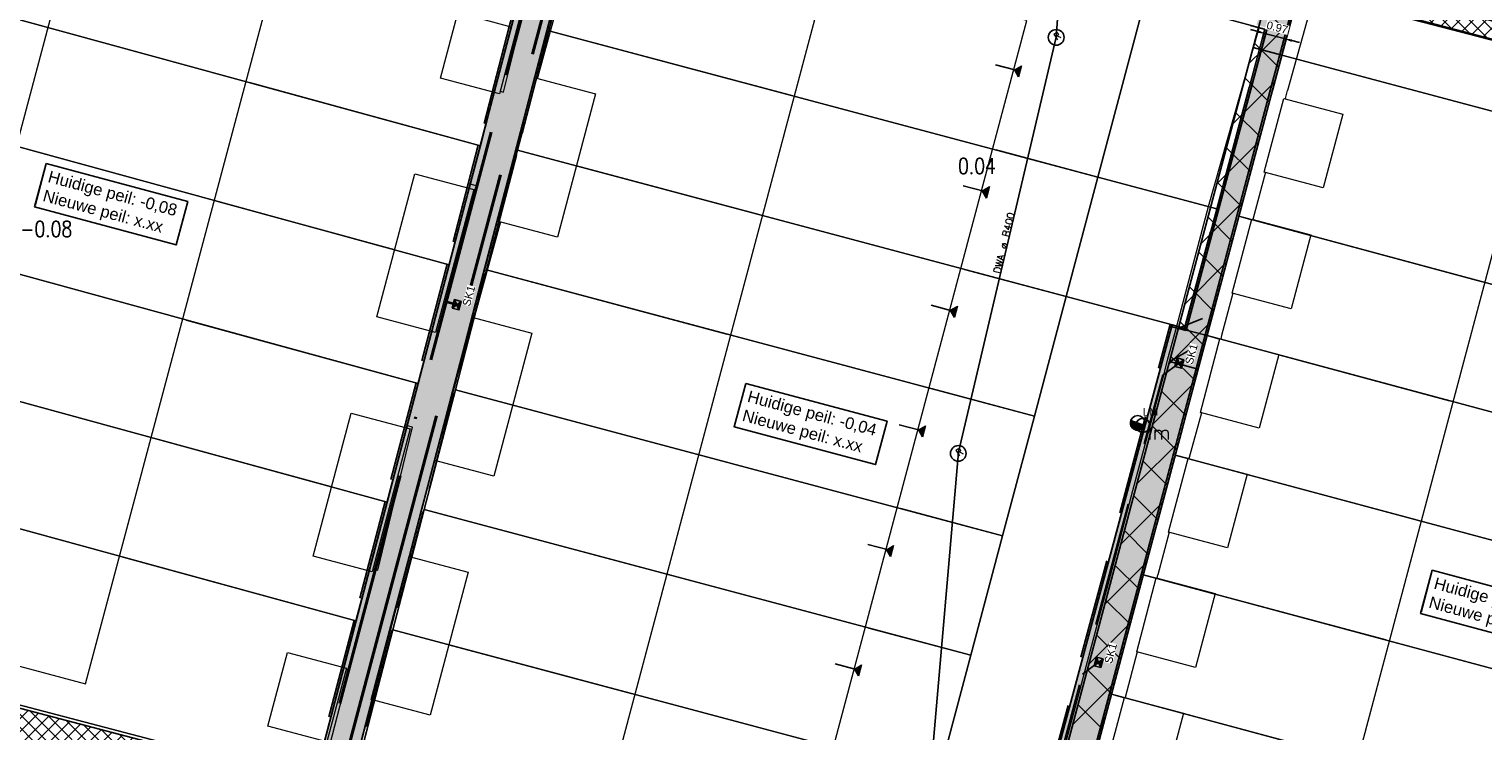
# Model space of a CAD drawing. Header units: metres. Extents: x 252743 to 254903, y 592696 to 593766.
# Tile 38 of 174: x 253677 to 253751, y 592981 to 593017. Entities that reach past the tile are written whole.
import ezdxf
from ezdxf.enums import TextEntityAlignment as Align
from ezdxf.lldxf.tags import DXFTag

# ---------------------------------------------------------------- set-up
doc = ezdxf.new("R2010")
doc.units = ezdxf.units.M
doc.set_wipeout_variables(frame=1)
for name, pattern in [('ACAD_ISO11W100', [33, 12, -3, 12, -3, 0, -3]), ('CENTER', [50.8, 31.75, -6.35, 6.35, -6.35]), ('DASHED', [19.05, 12.7, -6.35]), ('HIDDEN', [9.525, 6.35, -3.175]), ('IMPORT-KG-KADASTRAAL-SO _2_', [0]), ('IMPORT-KG-PERCEEL-SO _2_', [0])]:
    doc.linetypes.add(name, pattern=pattern)
for name, color, linetype, lineweight in [('132034000_dwg', 8, 'Continuous', 5), ('B-BH-GR-BEPLANTING_CULTUUR_HEESTERS-G', 250, 'Continuous', 18), ('B-BH-KG-GRENS_KADASTRAAL-G', 250, 'IMPORT-KG-KADASTRAAL-SO _2_', 18), ('B-BH-KG-GRENS_PERCEEL-G', 250, 'IMPORT-KG-PERCEEL-SO _2_', 18), ('B-BH-VH-OPENVERHARDING-G', 250, 'Continuous', 18), ('N-RI-DWA-PVC', 12, 'CENTER', 40), ('N-RI-HWA-PVC', 150, 'ACAD_ISO11W100', 40), ('N-RI-HWA-PVC125 KOLKAANSLUITING', 140, 'HIDDEN', 35), ('N-woningen', 1, 'Continuous', 0)]:
    doc.layers.add(name, color=color, linetype=linetype, lineweight=lineweight)
doc.layers.add('ALGEMEEN HULP', color=6, linetype='Continuous', plot=False)
for name, color, linetype in [('ALGEMEEN LEGENDA 200', 7, 'Continuous'), ('ALGEMEEN TEKST 200', 7, 'Continuous'), ('B-IN-LICHTMAST', 7, 'Continuous'), ('B-RI-DWA-BETON', 8, 'Continuous'), ('B-RI-INSPECTIEPUT', 8, 'Continuous'), ('B-RI-TEKST 200', 8, 'Continuous'), ('N-GR-ARC-GROENVOORZIENING-N', 82, 'Continuous'), ('N-IN-TEKST 200', 7, 'Continuous'), ('N-KL-NUTSSTROOK', 10, 'Continuous'), ('N-RI-HWA-PVC160', 2, 'HIDDEN'), ('N-RI-KOLK-STRAATKOLK', 7, 'Continuous'), ('N-WB-ARC-BETONTEGEL 30X30', 8, 'Continuous'), ('N-WB-BAND OPSLUITBAND 10x20', 7, 'DASHED'), ('N-WB-KANTVERHARDING', 2, 'Continuous'), ('N-WB-MAATVOERING-VERHARDINGEN', 7, 'Continuous'), ('N-WE-ZZ-HOOGTELABEL-T', 7, 'Continuous')]:
    doc.layers.add(name, color=color, linetype=linetype)
doc.layers.add('B-WE-KG-GRENS_PERCEEL-G', color=7, linetype='KG-PERCEEL-SO', lineweight=18, true_color=0x00a6ff)
doc.layers.get('0').freeze()
doc.styles.add('B_STANDARD 200', font='txt.shx', dxfattribs={"height": 0.36})
doc.styles.add('N_STANDARD 200', font='arial.ttf', dxfattribs={"height": 0.4})
doc.styles.add('ROMANS', font='romans.shx', dxfattribs={"height": 3})
doc.styles.get("Standard").update_dxf_attribs({"font": 'simplex.shx'})
tags = doc.linetypes.add('KG-PERCEEL-SO', pattern='A,5.5,-2,["P",Standard,S=1.8,R=0,X=-0.5,Y=-0.9],-2,5.5,-2,[5,NLCS.SHX,S=0.75,R=0,X=0,Y=0],-2', length=19).pattern_tags.tags
tags[6] = DXFTag(74, 10)
doc.dimstyles.new('N_DIMENSION 200', dxfattribs={"dimtxt": 0.4, "dimasz": 0.4, "dimexe": 0.125, "dimexo": 0.125, "dimgap": 0.25, "dimtad": 1, "dimzin": 3, "dimdsep": 46, "dimtxsty": 'N_STANDARD 200', "dimcen": 0, "dimazin": 3, "dimtfac": 1, "dimtix": 1, "dimtmove": 2, "dimatfit": 3, "dimfxl": 0.125, "dimfxlon": 1, "dimtfill": 1, "dimtolj": 1, "dimtzin": 0, "dimarcsym": 0})

# ---------------------------------------------------------------- blocks, each defined once
blk = doc.blocks.new('*D555')
at = {"layer": 'N-WB-MAATVOERING-VERHARDINGEN', "color": 0, "lineweight": -2, "transparency": 16777216}
for p, q in [((253739.195, 593016.669), (253738.808, 593016.772)), ((253739.585, 593016.578), (253739.549, 593016.445)), ((253739.582, 593016.566), (253740.519, 593016.316)), ((253740.522, 593016.328), (253740.487, 593016.195)), ((253740.906, 593016.213), (253741.292, 593016.11))]:
    blk.add_line(p, q, dxfattribs=at)
at = {"layer": 'N-WB-MAATVOERING-VERHARDINGEN', "color": 0, "transparency": 16777216}
for points in [[(253739.212, 593016.733), (253739.178, 593016.604), (253739.582, 593016.566)], [(253740.923, 593016.277), (253740.889, 593016.148), (253740.519, 593016.316)]]:
    blk.add_solid(points, dxfattribs=at)
at = {"layer": 'N-WB-MAATVOERING-VERHARDINGEN', "color": 0, "transparency": 16777216, "insert": (253740.167, 593016.88), "char_height": 0.4, "attachment_point": 5, "rotation": 345.08414, "style": 'N_STANDARD 200', "bg_fill": 3, "box_fill_scale": 1.1, "bg_fill_color": 256, "bg_fill_true_color": 13158600, "bg_fill_transparency": 0}
blk.add_mtext('\\A1;0.97', dxfattribs=at)
at = {"layer": 'Defpoints', "color": 0, "transparency": 16777216}
for p in [(253739.661, 593016.862), (253740.598, 593016.613), (253740.519, 593016.316)]:
    blk.add_point(p, dxfattribs=at)
blk = doc.blocks.new('B_LICHTMAST')
blk.add_circle((0, 0), 0.9)
blk.add_point((0, 0))
blk.add_text('lm', height=1.8).set_placement((0.6, 0), align=Align.TOP_LEFT)
blk = doc.blocks.new('STRAATKOLK STR3545')
h = blk.add_hatch(color=256)
h.dxf.hatch_style = 1
h.paths.add_polyline_path([(0, 0.35), (0.225, 0.175), (0.45, 0.35)])
h = blk.add_hatch(color=256)
h.dxf.hatch_style = 1
h.paths.add_polyline_path([(0.225, 0.175), (0, 0), (0.45, 0)])
for points in [[(0, 0.35), (0.225, 0.175), (0.45, 0.35)], [(0, 0.35), (0, 0), (0.45, 0), (0.45, 0.35)], [(0.225, 0.175), (0, 0), (0.45, 0)]]:
    blk.add_lwpolyline(points, close=True)
at = {"style": 'N_STANDARD 200'}
blk.add_attdef('STRAATKOLK', (0.297, -0.502), '', height=0.4, dxfattribs=at)
at = {"color": 7, "true_color": 0xffffff}
blk.add_wipeout([(0.316, -0.088), (1.358, -0.088), (1.358, -0.525), (0.316, -0.525)], dxfattribs=at)
blk = doc.blocks.new('INSPECTIEPUT BESTAAND')
at = {"linetype": 'Continuous'}
blk.add_circle((0, 0), 0.4, dxfattribs=at)
at = {"ltscale": 0.4, "style": 'B_STANDARD 200'}
blk.add_text('R', height=0.35, rotation=34.14265, dxfattribs=at).set_placement((0.02, -0.164))
blk = doc.blocks.new('132034000_dwg_GWW-CAD Brk tekening 12A-1381409-Plot dakaanzicht')
at = {"layer": 'B-BH-KG-GRENS_KADASTRAAL-G', "color": 253, "linetype": 'Continuous', "lineweight": 9}
for p, q in [((253703107, 593016715), (253702053, 593012690)), ((253699616, 593010856), (253687867, 593014072)), ((253713780, 593007354), (253704504, 593009830)), ((253695257, 593005557), (253686257, 593008021)), ((253700572, 593007001), (253699934, 593004539)), ((253738213, 593007269), (253736594, 593001190)), ((253741864, 593006286), (253750540, 593003950)), ((253696449, 592998757), (253697135, 593001391)), ((253748924, 592997874), (253740247, 593000208)), ((253710541, 592995177), (253701265, 592997654)), ((253692046, 592993484), (253683046, 592995948)), ((253738628, 592994123), (253747305, 592991790)), ((253708921, 592989088), (253696760, 592992335)), ((253745685, 592985697), (253737008, 592988032)), ((253693288, 592986666), (253692667, 592984285)), ((253707294, 592982972), (253698018, 592985448)), ((253732391, 592982750), (253731729, 592982928)), ((253744065, 592979609), (253735388, 592981943))]:
    blk.add_line(p, q, dxfattribs=at)
at = {"layer": 'B-BH-KG-GRENS_KADASTRAAL-G', "color": 253, "linetype": 'Continuous', "lineweight": 9, "flags": 128}
for points in [[(253715398, 593013438), (253703107, 593016715), (253705225, 593024858), (253705519, 593025989), (253739538, 593016792), (253737091, 593007654), (253731045, 593009266), (253729427, 593003177), (253724247, 593004560)], [(253703392, 593025347), (253705225, 593024858), (253733213, 593017426), (253731045, 593009266), (253725866, 593010647)], [(253767244, 593011856), (253766386, 593008546), (253767244, 593011856), (253754251, 593015424), (253741285, 593018802), (253740398, 593015469), (253741285, 593018802)], [(253757767, 592988976), (253761078, 592988086), (253761082, 592988099), (253762655, 592994181), (253764240, 593000261), (253766386, 593008546), (253740398, 593015469), (253738213, 593007269), (253738867, 593007093)], [(253699046, 593008686), (253699616, 593010856), (253700324, 593013581)], [(253737091, 593007654), (253735461, 593001566), (253729427, 593003177), (253727809, 592997088)], [(253693021, 592977946), (253691143, 592978442), (253665724, 592985118), (253667937, 592993605), (253669539, 592999647), (253670617, 593003759), (253671121, 593005688), (253674203, 593004845)], [(253699301, 593002104), (253699934, 593004539), (253712162, 593001271)], [(253684652, 593001985), (253696449, 592998757), (253695858, 592996495)], [(253737250, 593001014), (253736594, 593001190), (253734973, 592995106)], [(253722627, 592998473), (253727809, 592997088), (253726191, 592990999), (253721007, 592992383)], [(253733351, 592989016), (253734973, 592995106), (253735631, 592994929)], [(253697403, 592994806), (253696760, 592992335), (253696130, 592989909)], [(253726191, 592990999), (253724573, 592984910), (253719388, 592986294)], [(253693950, 592989200), (253693288, 592986666), (253681440, 592989909)], [(253734011, 592988838), (253733351, 592989016), (253731729, 592982928), (253730110, 592976850), (253730774, 592976672)], [(253724573, 592984910), (253722948, 592978792), (253717760, 592980177)], [(253694234, 592982610), (253693021, 592977946), (253700087, 592976085), (253720737, 592970468), (253722948, 592978792)]]:
    blk.add_lwpolyline(points, dxfattribs=at)
at = {"layer": 'B-BH-KG-GRENS_PERCEEL-G', "color": 253, "linetype": 'Continuous', "lineweight": 9}
for p, q in [((253703107, 593016715), (253702053, 593012690)), ((253715398, 593013438), (253703107, 593016715)), ((253704504, 593009830), (253713780, 593007354)), ((253704504, 593009830), (253713780, 593007354)), ((253695257, 593005557), (253686257, 593008021)), ((253686257, 593008021), (253695257, 593005557)), ((253750540, 593003950), (253741864, 593006286)), ((253741864, 593006286), (253750540, 593003950)), ((253736594, 593001190), (253737250, 593001014)), ((253748924, 592997874), (253740247, 593000208)), ((253740247, 593000208), (253748924, 592997874)), ((253710541, 592995177), (253701265, 592997654)), ((253710541, 592995177), (253701265, 592997654)), ((253692046, 592993484), (253683046, 592995948)), ((253692046, 592993484), (253683046, 592995948)), ((253747305, 592991790), (253738628, 592994123)), ((253747305, 592991790), (253738628, 592994123)), ((253726191, 592990999), (253721007, 592992383)), ((253737008, 592988032), (253745685, 592985697)), ((253737008, 592988032), (253745685, 592985697)), ((253719388, 592986294), (253724573, 592984910)), ((253707294, 592982972), (253698018, 592985448)), ((253698018, 592985448), (253707294, 592982972)), ((253731729, 592982928), (253732391, 592982750)), ((253744065, 592979609), (253735388, 592981943)), ((253735388, 592981943), (253744065, 592979609))]:
    blk.add_line(p, q, dxfattribs=at)
at = {"layer": 'B-BH-KG-GRENS_PERCEEL-G', "color": 253, "linetype": 'Continuous', "lineweight": 9, "flags": 128}
for points in [[(253674294, 593017788), (253672706, 593011731), (253671121, 593005688), (253670617, 593003759), (253669539, 592999647), (253667937, 592993605), (253665724, 592985118), (253691143, 592978442), (253693021, 592977946), (253700087, 592976085), (253700087, 592952786), (253698565, 592953188), (253697759, 592953468), (253696902, 592953766), (253694050, 592954522), (253691266, 592955260), (253688482, 592955998), (253685698, 592956735), (253682862, 592957487), (253680000, 592958245), (253678475, 592952487)], [(253713634, 592943134), (253715130, 592948862), (253712274, 592949608), (253709546, 592950320), (253706818, 592951033), (253704090, 592951745), (253701361, 592952458), (253700105, 592952786), (253700105, 592976085), (253720737, 592970468), (253722948, 592978792), (253724573, 592984910), (253726191, 592990999), (253727809, 592997088), (253729427, 593003177), (253735461, 593001566), (253737091, 593007654), (253739538, 593016792), (253705519, 593025989)], [(253703392, 593025347), (253705225, 593024858), (253703107, 593016715), (253702053, 593012690)], [(253715398, 593013438), (253703107, 593016715), (253705225, 593024858), (253733213, 593017426), (253731045, 593009266), (253725866, 593010647)], [(253738213, 593007269), (253740398, 593015469), (253766386, 593008546), (253764240, 593000261), (253761001, 593001133)], [(253700324, 593013581), (253699616, 593010856), (253687867, 593014072)], [(253687867, 593014072), (253699616, 593010856), (253699046, 593008686)], [(253699046, 593008686), (253699616, 593010856), (253700324, 593013581)], [(253724247, 593004560), (253729427, 593003177), (253731045, 593009266), (253725866, 593010647)], [(253724247, 593004560), (253729427, 593003177), (253731045, 593009266), (253737091, 593007654), (253735461, 593001566), (253729427, 593003177)], [(253700572, 593007001), (253699934, 593004539), (253699301, 593002104)], [(253712162, 593001271), (253699934, 593004539), (253700572, 593007001)], [(253737250, 593001014), (253736594, 593001190), (253738213, 593007269)], [(253699301, 593002104), (253699934, 593004539), (253712162, 593001271)], [(253729427, 593003177), (253727809, 592997088), (253722627, 592998473)], [(253697135, 593001391), (253696449, 592998757), (253684652, 593001985)], [(253684652, 593001985), (253696449, 592998757), (253695858, 592996495)], [(253695858, 592996495), (253696449, 592998757), (253697135, 593001391)], [(253735631, 592994929), (253734973, 592995106), (253736594, 593001190)], [(253722627, 592998473), (253727809, 592997088), (253726191, 592990999)], [(253735631, 592994929), (253734973, 592995106), (253733351, 592989016), (253734011, 592988838)], [(253697403, 592994806), (253696760, 592992335), (253696130, 592989909)], [(253697403, 592994806), (253696760, 592992335), (253708921, 592989088)], [(253667937, 592993605), (253665724, 592985118), (253691143, 592978442), (253691687, 592980528)], [(253696130, 592989909), (253696760, 592992335), (253708921, 592989088)], [(253724573, 592984910), (253726191, 592990999), (253721007, 592992383)], [(253692667, 592984285), (253693288, 592986666), (253681440, 592989909)], [(253681440, 592989909), (253693288, 592986666), (253693950, 592989200)], [(253692667, 592984285), (253693288, 592986666), (253693950, 592989200)], [(253732391, 592982750), (253731729, 592982928), (253733351, 592989016), (253734011, 592988838)], [(253719388, 592986294), (253724573, 592984910), (253722948, 592978792), (253717760, 592980177)], [(253694234, 592982610), (253693021, 592977946), (253691143, 592978442), (253691687, 592980528)], [(253700087, 592976085), (253693021, 592977946), (253694234, 592982610)], [(253730774, 592976672), (253730110, 592976850), (253731729, 592982928)]]:
    blk.add_lwpolyline(points, dxfattribs=at)
for points in [[(253705225, 593024858), (253705519, 593025989), (253739538, 593016792), (253737091, 593007654), (253731045, 593009266), (253733213, 593017426)], [(253766386, 593008546), (253740398, 593015469), (253741285, 593018802), (253754251, 593015424), (253767244, 593011856)], [(253738867, 593007093), (253738213, 593007269)]]:
    blk.add_lwpolyline(points, close=True, dxfattribs=at)
blk = doc.blocks.new('132034000_dwg_GWW-CAD Bgt tekening 12A-1381416-Plot dakaanzicht')
at = {"layer": 'B-BH-GR-BEPLANTING_CULTUUR_HEESTERS-G', "color": 253, "lineweight": 9, "flags": 128}
blk.add_lwpolyline([(253665724, 592985118), (253691137, 592978444), (253690477, 592975920), (253674943, 592979885), (253674304, 592977460), (253664393, 592980041), (253665075, 592982645)], close=True, dxfattribs=at)
at = {"layer": 'B-BH-VH-OPENVERHARDING-G', "color": 253, "lineweight": 9}
for p, q in [((253703860, 593019185), (253702544, 593014381)), ((253702544, 593014381), (253702519, 593014286)), ((253739566, 593009507), (253738920, 593007100)), ((253737915, 593003349), (253737338, 593001196)), ((253737338, 593001196), (253737290, 593001015)), ((253692664, 592984286), (253693950, 592989200)), ((253733043, 592985088), (253732422, 592982763))]:
    blk.add_line(p, q, dxfattribs=at)
at = {"layer": 'B-BH-VH-OPENVERHARDING-G', "color": 253, "lineweight": 9, "flags": 128}
for points in [[(253700619, 593013637), (253700795, 593013593), (253701584, 593016780), (253702626, 593020988)], [(253729791, 592972915), (253728598, 592968451), (253727119, 592962918), (253724869, 592963519), (253725773, 592966758), (253726362, 592968974), (253727970, 592975028), (253728169, 592975776), (253728636, 592977535), (253730157, 592983260), (253731310, 592987602), (253731505, 592988336), (253732823, 592993297), (253733076, 592994249), (253734423, 592999318), (253734604, 593000000), (253734716, 593000424), (253735049, 593001676), (253736667, 593007767), (253739248, 593016870)], [(253742101, 593018737), (253740681, 593013670), (253740667, 593013673), (253740567, 593013259)], [(253697387, 593001487), (253697538, 593001447), (253698395, 593004698), (253699478, 593008805), (253699103, 593008904), (253700325, 593013580)], [(253700634, 593006984), (253699332, 593002228), (253699250, 593002249), (253698868, 593000719)], [(253694145, 592989302), (253694391, 592989242), (253695213, 592992617), (253696167, 592996527), (253695884, 592996596), (253696774, 593000000), (253697137, 593001390)], [(253736305, 592997259), (253735689, 592994988), (253735672, 592994926)], [(253697402, 592994806), (253696153, 592990000), (253696047, 592990028), (253696023, 592989938)], [(253734670, 592991175), (253734091, 592989008), (253734080, 592989011), (253734037, 592988842)], [(253694231, 592982611), (253693018, 592977947), (253692352, 592975385), (253692250, 592975411), (253690843, 592969995), (253688964, 592970491), (253690477, 592975920), (253691137, 592978444), (253691670, 592980483), (253691978, 592980405), (253692946, 592984143), (253692784, 592984185)]]:
    blk.add_lwpolyline(points, dxfattribs=at)
blk = doc.blocks.new('132034000_dwg-1357416-Plot dakaanzicht')
for name in ['132034000_dwg_GWW-CAD Brk tekening 12A-1381409-Plot dakaanzicht', '132034000_dwg_GWW-CAD Bgt tekening 12A-1381416-Plot dakaanzicht']:
    blk.add_blockref(name, (0, 0))
blk = doc.blocks.new('LICHTMAST-BLOCK')
h = blk.add_hatch()
h.set_pattern_fill('ANSI31', color=256, scale=0.005)
edge = h.paths.add_edge_path()
edge.add_line((0.351, -0.127), (-0.351, 0.127))
edge.add_arc((0, 0), 0.373, 160.1369, 245.70212)
edge.add_arc((0, 0), 0.373, 245.70212, 340.1369)
blk.add_lwpolyline([(0.351, -0.127), (-0.351, 0.127, 0.391721), (-0.154, -0.34, 0.43707)], format="xyb", close=True)
blk.add_circle((0, 0), 0.373)
at = {"layer": 'N-IN-TEKST 200', "style": 'N_STANDARD 200'}
blk.add_attdef('LICHTMAST', (0.262, 0.364), '', height=0.4, dxfattribs=at)

msp = doc.modelspace()

# ---------------------------------------------------------------- hatches: boundary and pattern name
at = {"layer": 'N-GR-ARC-GROENVOORZIENING-N'}
h = msp.add_hatch(dxfattribs=at)
h.set_pattern_fill('ANSI37', color=256, scale=0.15)
h.paths.add_polyline_path([(253741.441, 593018.813), (253747.224, 593017.306), (253752.976, 593015.797), (253767.202, 593011.919), (253771.619, 593028.902), (253745.96, 593035.744)])
h = msp.add_hatch(dxfattribs=at)
h.set_pattern_fill('ANSI37', color=256, scale=0.15)
edge = h.paths.add_edge_path()
edge.add_line((253665.824, 592984.937), (253690.96, 592978.335))
edge.add_line((253690.96, 592978.335), (253689.283, 592971.915))
edge.add_line((253689.283, 592971.915), (253687.393, 592972.399))
edge.add_line((253687.393, 592972.399), (253688.398, 592976.255))
edge.add_line((253688.398, 592976.255), (253668.559, 592981.421))
edge.add_line((253668.559, 592981.421), (253667.375, 592976.875))
edge.add_line((253667.375, 592976.875), (253667.075, 592976.941))
edge.add_line((253667.075, 592976.941), (253667.001, 592976.647))
edge.add_arc((253666.869, 592975.899), 0.76, 79.99172, 165.89702)
edge.add_line((253666.131, 592976.084), (253665.922, 592975.289))
edge.add_arc((253665.234, 592975.519), 0.726, 249.58836, 341.50436, ccw=False)
edge.add_line((253664.981, 592974.839), (253664.955, 592974.741))
edge.add_line((253664.955, 592974.741), (253663.273, 592975.184))
edge.add_line((253663.273, 592975.184), (253665.824, 592984.937))
at = {"layer": 'N-KL-NUTSSTROOK'}
h = msp.add_hatch(dxfattribs=at)
h.set_pattern_fill('ANSI37', color=256, scale=0.5)
h.paths.add_polyline_path([(253740.398, 593015.469), (253741.515, 593019.738), (253767.511, 593012.942), (253767.849, 593014.404), (253706.894, 593030.551), (253706.5, 593029.1), (253740.076, 593020.089), (253738.949, 593015.857)])
h = msp.add_hatch(dxfattribs=at)
h.set_pattern_fill('ANSI37', color=256, scale=0.5)
h.paths.add_polyline_path([(253724.335, 592955.274), (253722.885, 592955.652), (253729.055, 592978.715), (253738.949, 593015.857), (253740.398, 593015.469), (253730.511, 592978.357)])
at = {"layer": 'N-WB-ARC-BETONTEGEL 30X30'}
h = msp.add_hatch(dxfattribs=at)
h.set_pattern_fill('AR-B88', color=256, scale=0.002, angle=255.07, style=0)
h.paths.add_polyline_path([(253744.115, 593036.389), (253739.113, 593017.01), (253739.661, 593016.862), (253737.184, 593007.629), (253735.551, 593001.54), (253734.82, 593001.737), (253724.326, 592962.611), (253717.775, 592964.317), (253717.626, 592963.735), (253717.919, 592963.658), (253717.843, 592963.369), (253723.996, 592961.767), (253724.15, 592962.347), (253726.086, 592961.842), (253725.932, 592961.263), (253727.865, 592960.76), (253727.941, 592961.051), (253728.23, 592960.975), (253728.378, 592961.556), (253726.068, 592962.157), (253726.535, 592963.913), (253731.62, 592982.906), (253735.953, 592999.173), (253739.938, 593014.18), (253740.566, 593016.492), (253741.188, 593018.828), (253741.263, 593018.808), (253745.854, 593035.927)])
h = msp.add_hatch(dxfattribs=at)
h.set_pattern_fill('AR-B88', color=256, scale=0.002, angle=255.07, style=0)
h.paths.add_polyline_path([(253691.143, 592978.442), (253694.573, 592991.575), (253697.024, 593000.958), (253699.608, 593010.858), (253701.675, 593018.768), (253703.396, 593025.346), (253705.136, 593024.882), (253702.895, 593016.319), (253699.803, 593004.48), (253698.215, 592998.395), (253696.641, 592992.371), (253695.043, 592986.243), (253692.883, 592977.982)])
at = {"layer": 'N-woningen'}
h = msp.add_hatch(color=256, dxfattribs=at)
h.dxf.hatch_style = 1
h.paths.add_polyline_path([(253727.008, 593014.355), (253726.794, 593014.722), (253727.16, 593014.936)])
h = msp.add_hatch(color=256, dxfattribs=at)
h.dxf.hatch_style = 1
h.paths.add_polyline_path([(253725.369, 593008.197), (253725.155, 593008.564), (253725.522, 593008.778)])
h = msp.add_hatch(color=256, dxfattribs=at)
h.dxf.hatch_style = 1
h.paths.add_polyline_path([(253723.744, 593002.111), (253723.53, 593002.478), (253723.896, 593002.692)])
h = msp.add_hatch(color=256, dxfattribs=at)
h.dxf.hatch_style = 1
h.paths.add_polyline_path([(253722.119, 592996.024), (253721.905, 592996.39), (253722.271, 592996.604)])
h = msp.add_hatch(color=256, dxfattribs=at)
h.dxf.hatch_style = 1
h.paths.add_polyline_path([(253720.49, 592989.924), (253720.276, 592990.29), (253720.643, 592990.504)])
h = msp.add_hatch(color=256, dxfattribs=at)
h.dxf.hatch_style = 1
h.paths.add_polyline_path([(253718.865, 592983.847), (253718.651, 592984.213), (253719.017, 592984.427)])

# ---------------------------------------------------------------- linework, layer by layer
at = {"layer": 'ALGEMEEN HULP'}
for p, q in [((253740.398, 593015.469), (253738.949, 593015.857)), ((253726.815, 593014.722), (253725.833, 593014.977)), ((253725.228, 593008.544), (253724.179, 593008.824)), ((253723.605, 593002.457), (253722.557, 593002.737)), ((253735.147, 593001.578), (253736.357, 593002.064)), ((253736.596, 593001.19), (253735.147, 593001.578)), ((253734.691, 592999.875), (253735.701, 593000.454)), ((253736.14, 592999.486), (253734.691, 592999.875)), ((253721.981, 592996.369), (253720.933, 592996.649)), ((253720.382, 592990.276), (253719.333, 592990.556)), ((253718.815, 592984.169), (253717.678, 592984.473))]:
    msp.add_line(p, q, dxfattribs=at)
msp.add_lwpolyline([(253703.392, 593025.347), (253691.143, 592978.442)], dxfattribs=at)
at = {"layer": 'B-RI-DWA-BETON'}
for p, q in [((253731.537, 593051.127), (253728.919, 593016.384)), ((253728.919, 593016.384), (253723.941, 592995.255)), ((253723.941, 592995.255), (253720.421, 592954.634))]:
    msp.add_line(p, q, dxfattribs=at)
at = {"layer": 'B-WE-KG-GRENS_PERCEEL-G', "ltscale": 0.5}
for points in [[(253705.225, 593024.858), (253705.519, 593025.989), (253739.538, 593016.792), (253737.091, 593007.654)], [(253703.107, 593016.715), (253705.225, 593024.858)], [(253705.225, 593024.858), (253733.213, 593017.426), (253731.045, 593009.266)], [(253740.398, 593015.469), (253741.285, 593018.802)], [(253741.367, 593018.781), (253749.293, 593016.716), (253755.539, 593015.07), (253758.546, 593014.245), (253762.185, 593013.245), (253767.245, 593011.856)], [(253674.294, 593017.788), (253699.616, 593010.856)], [(253699.616, 593010.856), (253701.184, 593016.89)], [(253701.513, 593010.629), (253703.107, 593016.715)], [(253703.107, 593016.715), (253731.045, 593009.266)], [(253738.213, 593007.269), (253740.398, 593015.469)], [(253740.398, 593015.469), (253766.386, 593008.546)], [(253698.024, 593004.799), (253699.616, 593010.856)], [(253699.934, 593004.539), (253701.513, 593010.629)], [(253701.513, 593010.629), (253729.427, 593003.177)], [(253731.045, 593009.266), (253729.427, 593003.177)], [(253731.045, 593009.266), (253737.091, 593007.654)], [(253729.427, 593003.177), (253735.461, 593001.566), (253737.091, 593007.654)], [(253736.594, 593001.19), (253738.213, 593007.269)], [(253738.213, 593007.269), (253764.24, 593000.261)], [(253696.449, 592998.757), (253698.024, 593004.799)], [(253698.346, 592998.433), (253699.934, 593004.539)], [(253729.427, 593003.177), (253727.809, 592997.088)], [(253734.973, 592995.106), (253736.594, 593001.19)], [(253736.594, 593001.19), (253762.655, 592994.181)], [(253669.539, 592999.647), (253694.868, 592992.711)], [(253694.868, 592992.711), (253696.449, 592998.757)], [(253696.76, 592992.335), (253698.346, 592998.433)], [(253727.809, 592997.088), (253726.191, 592990.999)], [(253733.351, 592989.016), (253734.973, 592995.106)], [(253691.143, 592978.442), (253665.724, 592985.118), (253667.937, 592993.605)], [(253667.937, 592993.605), (253693.288, 592986.666)], [(253693.288, 592986.666), (253694.868, 592992.711)], [(253695.169, 592986.209), (253696.76, 592992.335)], [(253696.76, 592992.335), (253724.573, 592984.91)], [(253726.191, 592990.999), (253724.573, 592984.91)], [(253731.729, 592982.928), (253733.351, 592989.016)], [(253691.143, 592978.442), (253693.288, 592986.666)], [(253693.021, 592977.946), (253695.169, 592986.209)], [(253695.169, 592986.209), (253722.948, 592978.792)], [(253724.573, 592984.91), (253722.948, 592978.792)], [(253730.11, 592976.85), (253731.729, 592982.928)], [(253731.729, 592982.928), (253757.898, 592975.887)]]:
    msp.add_lwpolyline(points, dxfattribs=at)
at = {"layer": 'N-GR-ARC-GROENVOORZIENING-N'}
msp.add_lwpolyline([(253741.441, 593018.813), (253747.224, 593017.306), (253752.976, 593015.797), (253767.202, 593011.919), (253771.619, 593028.902), (253745.96, 593035.744)], close=True, dxfattribs=at)
msp.add_lwpolyline([(253665.824, 592984.937), (253690.96, 592978.335), (253689.283, 592971.915), (253687.393, 592972.399), (253688.398, 592976.255), (253668.559, 592981.421), (253667.375, 592976.875), (253667.075, 592976.941), (253667.001, 592976.647, 0.393433), (253666.131, 592976.084), (253665.922, 592975.289, -0.424042), (253664.981, 592974.839), (253664.955, 592974.741), (253663.273, 592975.184)], format="xyb", close=True, dxfattribs=at)
at = {"layer": 'N-KL-NUTSSTROOK'}
for points in [[(253740.398, 593015.469), (253741.515, 593019.738), (253767.511, 593012.942), (253767.849, 593014.404), (253706.894, 593030.551), (253706.5, 593029.1), (253740.076, 593020.089), (253738.949, 593015.857)], [(253724.335, 592955.274), (253722.885, 592955.652), (253729.055, 592978.715), (253738.949, 593015.857), (253740.398, 593015.469), (253730.511, 592978.357)]]:
    msp.add_lwpolyline(points, close=True, dxfattribs=at)
at = {"layer": 'N-RI-DWA-PVC'}
msp.add_line((253689.25, 592966.419), (253704.855, 593025.301), dxfattribs=at)
at = {"layer": 'N-RI-HWA-PVC'}
msp.add_line((253688.621, 592967.952), (253705.374, 593031.202), dxfattribs=at)
at = {"layer": 'N-RI-HWA-PVC125 KOLKAANSLUITING'}
for p, q in [((253698.382, 593002.767), (253697.918, 593002.889)), ((253698.412, 593002.759), (253698.352, 593002.775))]:
    msp.add_line(p, q, dxfattribs=at)
at = {"layer": 'N-RI-HWA-PVC160'}
for p, q in [((253735.181, 592999.791), (253734.34, 592999.172)), ((253731.073, 592984.553), (253730.258, 592983.954))]:
    msp.add_line(p, q, dxfattribs=at)
msp.add_lwpolyline([(253723.531, 592958.876), (253734.34, 592999.172)], dxfattribs=at)
at = {"layer": 'N-WB-ARC-BETONTEGEL 30X30'}
msp.add_lwpolyline([(253691.143, 592978.442), (253694.573, 592991.575), (253697.024, 593000.958), (253699.608, 593010.858), (253701.675, 593018.768), (253703.396, 593025.346), (253705.136, 593024.882), (253702.895, 593016.319), (253699.803, 593004.48), (253698.215, 592998.395), (253696.641, 592992.371), (253695.043, 592986.243), (253692.883, 592977.982)], close=True, dxfattribs=at)
msp.add_lwpolyline([(253739.661, 593016.862), (253737.184, 593007.629), (253735.551, 593001.54), (253734.82, 593001.737), (253724.326, 592962.611), (253717.775, 592964.317), (253717.626, 592963.735), (253717.919, 592963.658), (253717.843, 592963.369), (253723.996, 592961.767), (253724.15, 592962.347), (253726.086, 592961.842), (253725.932, 592961.263), (253727.865, 592960.76), (253727.941, 592961.051), (253728.23, 592960.975), (253728.378, 592961.556), (253726.068, 592962.157), (253726.535, 592963.913), (253731.62, 592982.906), (253735.953, 592999.173), (253739.938, 593014.18), (253740.566, 593016.492), (253741.188, 593018.828)], dxfattribs=at)
at = {"layer": 'N-WB-BAND OPSLUITBAND 10x20', "ltscale": 0.4}
msp.add_line((253738.808, 593016.989), (253739.635, 593016.766), dxfattribs=at)
at = {"layer": 'N-WB-BAND OPSLUITBAND 10x20'}
for p, q in [((253734.698, 593001.666), (253735.525, 593001.443)), ((253734.724, 593001.763), (253735.454, 593001.565))]:
    msp.add_line(p, q, dxfattribs=at)
at = {"layer": 'N-WB-BAND OPSLUITBAND 10x20', "ltscale": 0.4}
for points in [[(253703.631, 593026.631), (253703.3, 593025.371), (253701.087, 593016.915), (253699.512, 593010.883), (253697.929, 593004.824), (253696.352, 592998.782), (253694.773, 592992.736), (253693.194, 592986.691), (253689.313, 592971.832)], [(253705.515, 593025.929), (253705.234, 593024.863), (253703.022, 593016.409), (253701.447, 593010.378), (253699.864, 593004.318), (253698.287, 592998.277), (253696.708, 592992.231), (253695.129, 592986.185), (253691.249, 592971.328)], [(253730.11, 592976.85), (253741.285, 593018.802)], [(253735.454, 593001.565), (253739.538, 593016.792)], [(253724.255, 592962.733), (253734.724, 593001.763)]]:
    msp.add_lwpolyline(points, dxfattribs=at)
at = {"layer": 'N-WB-KANTVERHARDING'}
for points in [[(253703.791, 593026.844), (253703.396, 593025.346), (253701.184, 593016.89), (253699.608, 593010.858), (253698.026, 593004.798), (253696.449, 592998.757), (253694.869, 592992.711), (253693.29, 592986.665), (253691.143, 592978.442)], [(253705.418, 593025.955), (253705.137, 593024.889), (253702.925, 593016.434), (253701.35, 593010.403), (253699.767, 593004.344), (253698.191, 592998.302), (253696.611, 592992.256), (253695.032, 592986.211), (253692.883, 592977.982), (253691.126, 592971.257)], [(253730.013, 592976.876), (253741.188, 593018.828)], [(253735.525, 593001.443), (253739.635, 593016.766)], [(253734.82, 593001.737), (253734.82, 593001.737)], [(253724.326, 592962.611), (253734.794, 593001.64)]]:
    msp.add_lwpolyline(points, dxfattribs=at)
at = {"layer": 'N-woningen'}
for points in [[(253705.225, 593024.858), (253703.107, 593016.715), (253731.045, 593009.266), (253733.213, 593017.426), (253705.225, 593024.858)], [(253701.184, 593016.89), (253675.951, 593023.805), (253674.294, 593017.788), (253699.616, 593010.856), (253701.184, 593016.89)], [(253699.524, 593021.597), (253702.524, 593020.799), (253700.586, 593013.51), (253697.585, 593014.309)], [(253703.107, 593016.715), (253701.513, 593010.629), (253729.427, 593003.177), (253731.045, 593009.266), (253703.107, 593016.715)], [(253766.386, 593008.546), (253740.398, 593015.469), (253738.213, 593007.269), (253764.24, 593000.261), (253766.386, 593008.546)], [(253702.481, 593014.297), (253705.48, 593013.498), (253703.542, 593006.21), (253700.541, 593007.008)], [(253727.008, 593014.355), (253726.794, 593014.722), (253727.16, 593014.936)], [(253727.008, 593014.355), (253726.794, 593014.722), (253727.16, 593014.936)], [(253740.497, 593013.267), (253743.497, 593012.469), (253742.499, 593008.715), (253739.498, 593009.513)], [(253696.281, 593009.427), (253699.28, 593008.629), (253697.342, 593001.341), (253694.341, 593002.139)], [(253725.369, 593008.197), (253725.155, 593008.564), (253725.522, 593008.778)], [(253725.369, 593008.197), (253725.155, 593008.564), (253725.522, 593008.778)], [(253764.24, 593000.261), (253738.213, 593007.269), (253736.594, 593001.19), (253762.655, 592994.181), (253764.24, 593000.261)], [(253738.872, 593007.114), (253741.872, 593006.316), (253740.874, 593002.562), (253737.873, 593003.36)], [(253723.744, 593002.111), (253723.53, 593002.478), (253723.896, 593002.692)], [(253723.744, 593002.111), (253723.53, 593002.478), (253723.896, 593002.692)], [(253699.242, 593002.12), (253702.241, 593001.322), (253700.303, 592994.034), (253697.302, 592994.832)], [(253737.252, 593001.025), (253740.252, 593000.227), (253739.254, 592996.474), (253736.254, 592997.272)], [(253694.868, 592992.711), (253669.539, 592999.647), (253667.937, 592993.605), (253693.288, 592986.666), (253694.868, 592992.711)], [(253693.046, 592997.244), (253696.046, 592996.446), (253694.107, 592989.157), (253691.107, 592989.956)], [(253722.119, 592996.024), (253721.905, 592996.39), (253722.271, 592996.604)], [(253722.119, 592996.024), (253721.905, 592996.39), (253722.271, 592996.604)], [(253735.633, 592994.937), (253738.633, 592994.139), (253737.635, 592990.385), (253734.634, 592991.184)], [(253667.937, 592993.605), (253665.724, 592985.118), (253691.143, 592978.442), (253693.288, 592986.666), (253667.937, 592993.605)], [(253724.573, 592984.91), (253696.76, 592992.335), (253695.169, 592986.209), (253722.948, 592978.792), (253724.573, 592984.91)], [(253696.002, 592989.945), (253699.001, 592989.146), (253697.063, 592981.858), (253694.062, 592982.657)], [(253720.49, 592989.924), (253720.276, 592990.29), (253720.643, 592990.504)], [(253720.49, 592989.924), (253720.276, 592990.29), (253720.643, 592990.504)], [(253734.013, 592988.849), (253737.013, 592988.051), (253736.015, 592984.297), (253733.014, 592985.095)], [(253722.948, 592978.792), (253695.169, 592986.209), (253693.021, 592977.946), (253700.087, 592976.085), (253720.737, 592970.468), (253722.948, 592978.792)], [(253689.801, 592985.049), (253692.801, 592984.251), (253691.803, 592980.497), (253688.803, 592981.295)], [(253718.865, 592983.847), (253718.651, 592984.213), (253719.017, 592984.427)], [(253718.865, 592983.847), (253718.651, 592984.213), (253719.017, 592984.427)], [(253757.898, 592975.887), (253731.729, 592982.928), (253730.11, 592976.85), (253756.333, 592969.808), (253757.898, 592975.887)], [(253732.393, 592982.761), (253735.393, 592981.962), (253734.395, 592978.209), (253731.395, 592979.007)]]:
    msp.add_lwpolyline(points, close=True, dxfattribs=at)

# ---------------------------------------------------------------- block references
at = {"layer": '132034000_dwg', "color": 253, "lineweight": 9, "xscale": 0.001, "yscale": 0.001, "zscale": 0.001}
msp.add_blockref('132034000_dwg-1357416-Plot dakaanzicht', (0, 0), dxfattribs=at)
at = {"layer": 'B-IN-LICHTMAST', "xscale": 0.4, "yscale": 0.4, "zscale": 0.4}
msp.add_blockref('B_LICHTMAST', (253733.324, 592996.617, -0.39), dxfattribs=at)
at = {"layer": 'B-RI-INSPECTIEPUT', "linetype": 'Continuous', "zscale": 2.5}
for p in [(253728.918, 593016.378), (253723.936, 592995.191)]:
    msp.add_blockref('INSPECTIEPUT BESTAAND', p, dxfattribs=at)
at = {"layer": 'N-IN-TEKST 200'}
msp.add_blockref('LICHTMAST-BLOCK', (253733.068, 592996.745), dxfattribs=at).add_auto_attribs({'LICHTMAST': 'LM'})

# ---------------------------------------------------------------- texts
at = {"layer": 'B-RI-TEKST 200', "style": 'B_STANDARD 200'}
msp.add_text('DWA ø B400', height=0.36, rotation=76.7245, dxfattribs=at).set_placement((253726.08, 593004.334))
at = {"layer": 'N-WE-ZZ-HOOGTELABEL-T', "style": 'ROMANS', "width": 0.8}
for s, p in [('0.04', (253723.926, 593009.426, 0.036)), ('-0.08', (253676.214, 593006.217, -0.077))]:
    msp.add_text(s, height=0.8, dxfattribs=at).set_placement(p)

# ---------------------------------------------------------------- next in the draw order: texts
at = {"layer": 'ALGEMEEN LEGENDA 200', "char_height": 0.6, "attachment_point": 1, "rotation": 344.97781, "style": 'N_STANDARD 200', "bg_fill": 3, "box_fill_scale": 1.5, "bg_fill_color": 256, "bg_fill_transparency": 0}
for s, insert in [('\\pxt5;Huidige peil: -0,08\\PNieuwe peil: x.xx', (253677.723, 593009.601)), ('\\pxt5;Huidige peil: -0,04\\PNieuwe peil: x.xx', (253713.315, 592998.409)), ('\\pxt5;Huidige peil: -0,04\\PNieuwe peil: x.xx', (253748.249, 592988.892))]:
    msp.add_mtext_dynamic_manual_height_columns(s, width=7.35625, gutter_width=2, heights=[0], dxfattribs=dict(at, insert=insert))

# ---------------------------------------------------------------- next in the draw order: dimensions: what is measured, and where the dimension line sits
at = {"layer": 'N-WB-MAATVOERING-VERHARDINGEN'}
dim = msp.add_aligned_dim(p1=(253739.661, 593016.862), p2=(253740.598, 593016.613), distance=-0.307, dimstyle='N_DIMENSION 200', override={"dimfxl": 0.0125}, dxfattribs=at)
dim.commit()
dim.dimension.update_dxf_attribs({"geometry": '*D555', "text_midpoint": (253740.167, 593016.88)})

# ---------------------------------------------------------------- next in the draw order: linework, layer by layer
at = {"layer": 'ALGEMEEN TEKST 200'}
for points in [[(253677.526, 593009.949), (253684.723, 593008.018), (253684.132, 593005.813), (253676.934, 593007.744)], [(253713.119, 592998.758), (253720.316, 592996.826), (253719.724, 592994.621), (253712.527, 592996.553)], [(253748.052, 592989.241), (253755.249, 592987.309), (253754.657, 592985.104), (253747.46, 592987.036)]]:
    msp.add_lwpolyline(points, close=True, dxfattribs=at)
at = {"layer": 'B-WE-KG-GRENS_PERCEEL-G', "ltscale": 0.5}
for points in [[(253672.706, 593011.731), (253698.024, 593004.799)], [(253671.121, 593005.688), (253696.449, 592998.757)], [(253699.934, 593004.539), (253727.809, 592997.088)], [(253698.346, 592998.433), (253726.191, 592990.999)], [(253734.973, 592995.106), (253761.078, 592988.086)], [(253733.351, 592989.016), (253759.486, 592981.982)]]:
    msp.add_lwpolyline(points, dxfattribs=at)
at = {"layer": 'N-woningen', "color": 6}
for points in [[(253680.978, 593029.59), (253669.423, 592986.151), (253679.531, 592983.462), (253691.087, 593026.901)], [(253717.312, 593019.904), (253705.761, 592976.484), (253715.869, 592973.795), (253727.425, 593017.234)], [(253752.488, 593010.546), (253740.938, 592967.126), (253751.046, 592964.437), (253762.602, 593007.877)]]:
    msp.add_lwpolyline(points, close=True, dxfattribs=at)
at = {"layer": 'N-woningen'}
for points in [[(253699.616, 593010.856), (253674.294, 593017.788), (253672.706, 593011.731), (253698.024, 593004.799), (253699.616, 593010.856)], [(253698.024, 593004.799), (253672.706, 593011.731), (253671.121, 593005.688), (253696.449, 592998.757), (253698.024, 593004.799)], [(253701.513, 593010.629), (253699.934, 593004.539), (253727.809, 592997.088), (253729.427, 593003.177), (253701.513, 593010.629)], [(253696.449, 592998.757), (253671.121, 593005.688), (253670.617, 593003.759), (253669.539, 592999.647), (253694.868, 592992.711), (253696.449, 592998.757)], [(253699.934, 593004.539), (253698.346, 592998.433), (253726.191, 592990.999), (253727.809, 592997.088), (253699.934, 593004.539)], [(253762.655, 592994.181), (253736.594, 593001.19), (253734.973, 592995.106), (253761.078, 592988.086), (253761.082, 592988.099), (253762.655, 592994.181)], [(253698.346, 592998.433), (253696.76, 592992.335), (253724.573, 592984.91), (253726.191, 592990.999), (253698.346, 592998.433)], [(253734.973, 592995.106), (253733.351, 592989.016), (253759.486, 592981.982), (253761.078, 592988.086), (253734.973, 592995.106)], [(253733.351, 592989.016), (253731.729, 592982.928), (253757.898, 592975.887), (253759.486, 592981.982), (253733.351, 592989.016)]]:
    msp.add_lwpolyline(points, close=True, dxfattribs=at)

# ---------------------------------------------------------------- next in the draw order: block references
at = {"layer": 'N-RI-KOLK-STRAATKOLK', "rotation": 74.9746155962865}
for p in [(253698.523, 593002.496), (253735.292, 592999.529), (253731.184, 592984.29)]:
    msp.add_blockref('STRAATKOLK STR3545', p, dxfattribs=at).add_auto_attribs({'STRAATKOLK': 'SK1'})

doc.saveas('drawing.dxf')
